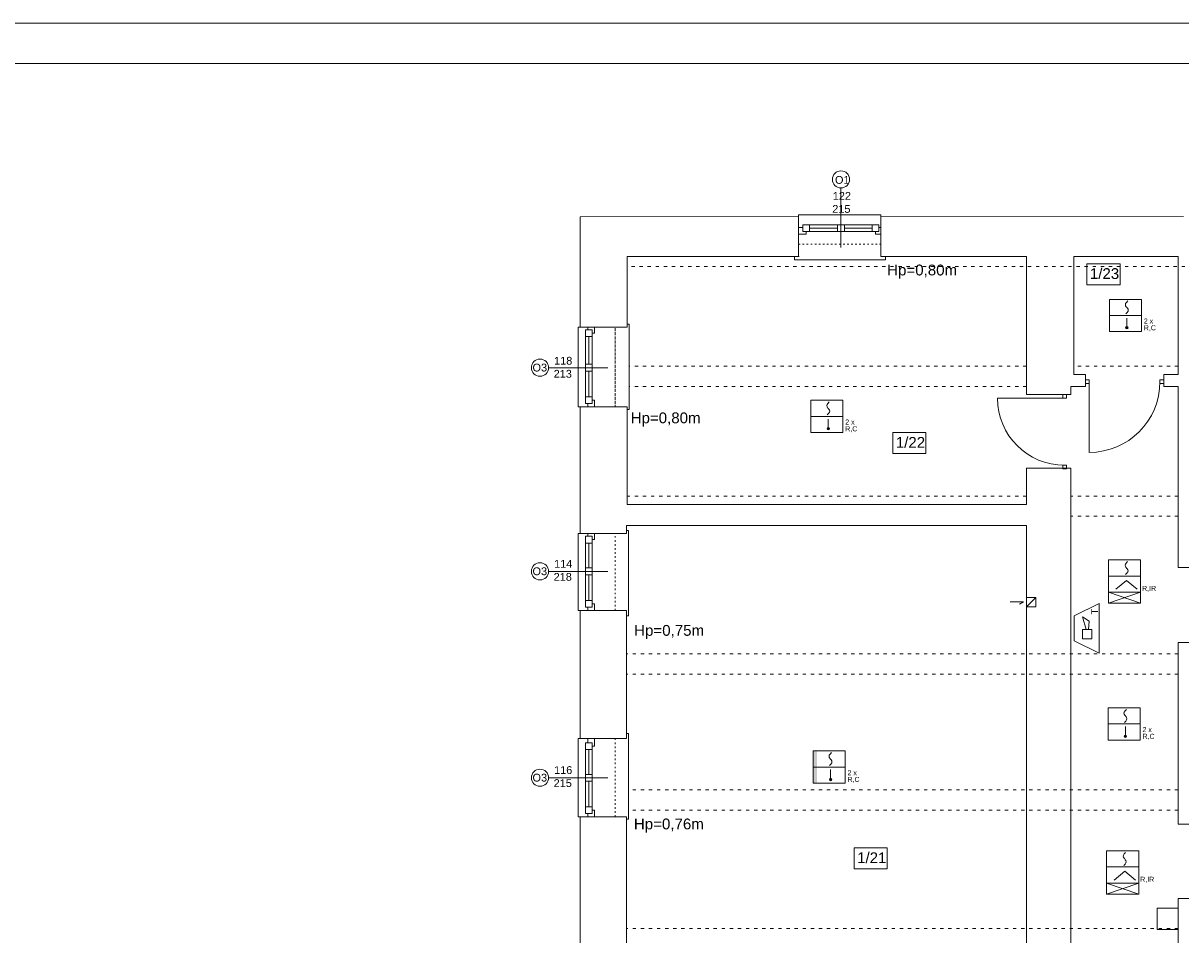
# Model space of a CAD drawing. Header units: centimetres. Extents: x 74437 to 92332, y -37016 to -3432.
# Tile 37 of 68: x 79824 to 81541, y -21193 to -19842. Entities that reach past the tile are written whole.
import ezdxf

# ---------------------------------------------------------------- set-up
doc = ezdxf.new("R2010")
doc.units = ezdxf.units.CM
doc.header["$LTSCALE"] = 0.02
doc.linetypes.add('ACAD_ISO03W100', pattern=[30, 12, -18])
doc.layers.get('0').update_dxf_attribs({"color": 8, "lineweight": 13})
for name, color, linetype, lineweight in [('_pk_tabelka', 7, 'Continuous', 15), ('Linia SSP', 7, 'Continuous', 35), ('LINIE PRZEKROJOWE', 8, 'Continuous', 13), ('OPISY', 8, 'Continuous', 13), ('stolarka', 8, 'Continuous', 13), ('WIDOK', 8, 'Continuous', 13)]:
    doc.layers.add(name, color=color, linetype=linetype, lineweight=lineweight)
doc.styles.get("Standard").update_dxf_attribs({"font": 'arial.ttf', "height": 12})

# ---------------------------------------------------------------- blocks, each defined once
blk = doc.blocks.new('*U3')
at = {"layer": 'stolarka', "transparency": 33554684}
blk.add_lwpolyline([(5, 0), (5, 95)], dxfattribs=at)
for points in [[(0, 2.5), (0, -2.5), (5, -2.5), (5, 2.5)], [(100, -2.5), (105, -2.5), (105, 2.5), (100, 2.5)]]:
    blk.add_lwpolyline(points, close=True, dxfattribs=at)
blk.add_arc((5, 0), 95, 0, 90, dxfattribs=at)

msp = doc.modelspace()

# ---------------------------------------------------------------- hatches: boundary and pattern name
at = {"layer": 'Linia SSP', "lineweight": 5}
for points in [[(81462.6, -20293.5, 1), (81459.1, -20293.5, 1)], [(81019.7, -20443.2, 1), (81016.3, -20443.2, 1)], [(81460.5, -20899.2, 1), (81457, -20899.2, 1)], [(81023.1, -20963.2, 1), (81019.6, -20963.2, 1)]]:
    msp.add_hatch(color=256, dxfattribs=at).paths.add_polyline_path(points)
h = msp.add_hatch(color=256, dxfattribs=at)
h.set_gradient(color1=(255, 255, 255), one_color=1, tint=1, name='INVSPHERICAL')
h.paths.add_polyline_path([(81001.1, -20944.8), (81001.1, -20920.9), (80995.5, -20920.9), (80995.5, -20944.8)])
h.paths.add_polyline_path([(81001.1, -20968.7), (81001.1, -20944.8), (80995.5, -20944.8), (80995.5, -20968.7)])

# ---------------------------------------------------------------- linework, layer by layer
for points in [[(80974, -20128.8), (80974, -20125.8), (81096, -20125.8), (81096, -20128.8)], [(80975, -20187.6), (80967.9, -20187.6), (80967.9, -20192.6), (81098, -20192.6), (81103, -20192.6), (81103, -20187.6)], [(80720, -20414.6), (80722.9, -20414.6), (80722.9, -20288), (80722.9, -20287.9), (80720, -20287.9)], [(80650, -20410.6), (80647, -20410.6), (80647, -20292.6), (80650, -20292.6)], [(80650, -20410.6), (80647, -20410.6)], [(80650, -20712.6), (80647, -20712.6), (80647, -20598.6), (80650, -20598.6)], [(80719, -20720.6), (80721.9, -20720.6), (80721.9, -20594), (80721.9, -20593.9), (80719, -20593.9)], [(81287.7, -20699.9), (81307.6, -20699.9), (81301.7, -20703.3)], [(80650, -21018.6), (80647, -21018.6), (80647, -20902.6), (80650, -20902.6)], [(80719, -21021.9), (80721.9, -21021.9), (80721.9, -20895.3), (80721.9, -20895.2), (80719, -20895.2)]]:
    msp.add_lwpolyline(points)
msp.add_lwpolyline([(81505.8, -21153.8), (81536.9, -21153.8), (81536.9, -21185.7), (81505.8, -21185.7)], close=True)
at = {"layer": '_pk_tabelka', "color": 7, "ltscale": 3}
for p, q in [((82865.7, -19841.8), (74455.7, -19841.8)), ((82805.7, -19901.8), (74705.7, -19901.8))]:
    msp.add_line(p, q, dxfattribs=at)
at = {"layer": 'Linia SSP', "linetype": 'Continuous', "lineweight": 5}
for p, q in [((81458.6, -20259.2), (81459, -20257.6)), ((81459, -20257.6), (81460.2, -20255.8)), ((81460.2, -20255.8), (81462.1, -20253.6)), ((81459, -20260.8), (81458.6, -20259.2)), ((81459.9, -20262.2), (81459, -20260.8)), ((81461.4, -20270.8), (81459.5, -20273)), ((81460.2, -20262.6), (81459.9, -20262.2)), ((81460.8, -20263.3), (81460.2, -20262.6)), ((81460.8, -20263.3), (81461.4, -20264)), ((81461.4, -20264), (81461.7, -20264.5)), ((81462.6, -20269), (81461.4, -20270.8)), ((81461.7, -20264.5), (81462.6, -20265.8)), ((81462.6, -20265.8), (81463, -20267.4)), ((81463, -20267.4), (81462.6, -20269)), ((81015.8, -20408.9), (81016.2, -20407.3)), ((81016.2, -20410.5), (81015.8, -20408.9)), ((81016.2, -20407.3), (81017.4, -20405.6)), ((81017.1, -20411.9), (81016.2, -20410.5)), ((81017.4, -20412.3), (81017.1, -20411.9)), ((81017.4, -20405.6), (81019.3, -20403.4)), ((81018, -20413), (81017.4, -20412.3)), ((81018.6, -20420.5), (81016.6, -20422.7)), ((81018, -20413), (81018.6, -20413.7)), ((81018.6, -20413.7), (81018.9, -20414.2)), ((81019.8, -20418.7), (81018.6, -20420.5)), ((81018.9, -20414.2), (81019.8, -20415.5)), ((81019.8, -20415.5), (81020.2, -20417.1)), ((81020.2, -20417.1), (81019.8, -20418.7)), ((81458.2, -20645.6), (81458.6, -20644)), ((81458.6, -20647.2), (81458.2, -20645.6)), ((81458.6, -20644), (81459.8, -20642.2)), ((81459.5, -20648.5), (81458.6, -20647.2)), ((81459.8, -20649), (81459.5, -20648.5)), ((81459.8, -20642.2), (81461.7, -20640)), ((81460.4, -20649.7), (81459.8, -20649)), ((81460.4, -20649.7), (81461, -20650.3)), ((81461, -20650.3), (81461.3, -20650.8)), ((81461.3, -20650.8), (81462.2, -20652.1)), ((81462.2, -20652.1), (81462.6, -20653.7)), ((81461, -20657.1), (81459, -20659.3)), ((81462.2, -20655.3), (81461, -20657.1)), ((81462.6, -20653.7), (81462.2, -20655.3)), ((81456.6, -20864.9), (81457, -20863.3)), ((81457, -20866.5), (81456.6, -20864.9)), ((81457, -20863.3), (81458.1, -20861.5)), ((81457.8, -20867.9), (81457, -20866.5)), ((81458.1, -20868.3), (81457.8, -20867.9)), ((81458.1, -20861.5), (81460.1, -20859.3)), ((81458.7, -20869), (81458.1, -20868.3)), ((81458.7, -20869), (81459.4, -20869.7)), ((81459.4, -20869.7), (81459.7, -20870.2)), ((81460.5, -20874.7), (81459.4, -20876.5)), ((81459.7, -20870.2), (81460.5, -20871.5)), ((81460.5, -20871.5), (81460.9, -20873.1)), ((81460.9, -20873.1), (81460.5, -20874.7)), ((81459.4, -20876.5), (81457.4, -20878.7)), ((81019.2, -20928.9), (81019.6, -20927.3)), ((81019.6, -20927.3), (81020.7, -20925.5)), ((81020.7, -20925.5), (81022.7, -20923.3)), ((81019.6, -20930.5), (81019.2, -20928.9)), ((81020.4, -20931.8), (81019.6, -20930.5)), ((81022, -20940.4), (81020, -20942.6)), ((81020.7, -20932.3), (81020.4, -20931.8)), ((81021.4, -20933), (81020.7, -20932.3)), ((81021.4, -20933), (81022, -20933.7)), ((81022, -20933.7), (81022.3, -20934.1)), ((81023.2, -20938.6), (81022, -20940.4)), ((81022.3, -20934.1), (81023.2, -20935.5)), ((81023.2, -20935.5), (81023.5, -20937.1)), ((81023.5, -20937.1), (81023.2, -20938.6)), ((81455.4, -21076.9), (81455.8, -21075.3)), ((81455.8, -21078.5), (81455.4, -21076.9)), ((81455.8, -21075.3), (81457, -21073.5)), ((81456.7, -21079.8), (81455.8, -21078.5)), ((81457, -21080.3), (81456.7, -21079.8)), ((81457, -21073.5), (81459, -21071.3)), ((81457.6, -21081), (81457, -21080.3)), ((81457.6, -21081), (81458.2, -21081.7)), ((81458.2, -21081.7), (81458.5, -21082.1)), ((81458.5, -21082.1), (81459.4, -21083.5)), ((81458.2, -21088.5), (81456.3, -21090.7)), ((81459.4, -21086.7), (81458.2, -21088.5)), ((81459.4, -21083.5), (81459.8, -21085.1)), ((81459.8, -21085.1), (81459.4, -21086.7))]:
    msp.add_line(p, q, dxfattribs=at)
at = {"layer": 'Linia SSP', "lineweight": 5}
for p, q in [((81434.9, -20275.1), (81482.7, -20275.1)), ((81460.8, -20279), (81460.8, -20293.5)), ((80992.1, -20424.9), (81039.9, -20424.9)), ((81018, -20428.7), (81018, -20443.2)), ((81433.5, -20661.6), (81481.3, -20661.6)), ((81460.4, -20667.9), (81444.5, -20681)), ((81476.2, -20681), (81460.4, -20667.9)), ((81433.5, -20701.7), (81481.3, -20685.4)), ((81433.5, -20685.4), (81481.3, -20701.7)), ((81419.6, -20702.3), (81382.9, -20720.7)), ((81419.6, -20702.3), (81419.6, -20775.7)), ((81382.9, -20757.4), (81382.9, -20720.7)), ((81395.2, -20722.1), (81405.1, -20728.6)), ((81400.3, -20741), (81395.2, -20722.1)), ((81405.1, -20728.6), (81403.8, -20741)), ((81395.2, -20754.7), (81395.2, -20741)), ((81395.2, -20741), (81409, -20741)), ((81409, -20754.7), (81395.2, -20754.7)), ((81409, -20741), (81409, -20754.7)), ((81419.6, -20775.7), (81382.9, -20757.4)), ((81432.9, -20880.8), (81480.6, -20880.8)), ((81458.8, -20884.7), (81458.8, -20899.2)), ((80995.5, -20944.8), (81043.2, -20944.8)), ((81021.4, -20948.6), (81021.4, -20963.2)), ((81430.8, -21092.9), (81478.5, -21092.9)), ((81457.6, -21099.2), (81441.8, -21112.3)), ((81473.5, -21112.3), (81457.6, -21099.2)), ((81430.8, -21133.1), (81478.5, -21116.8)), ((81430.8, -21116.8), (81478.5, -21133.1))]:
    msp.add_line(p, q, dxfattribs=at)
for points in [[(81434.9, -20251.3), (81482.7, -20251.3), (81482.7, -20299), (81434.9, -20299)], [(80992.1, -20401), (81039.9, -20401), (81039.9, -20448.7), (80992.1, -20448.7)], [(81433.5, -20637.7), (81481.3, -20637.7), (81481.3, -20685.4), (81433.5, -20685.4)], [(81433.5, -20701.7), (81433.5, -20685.4), (81481.3, -20685.4), (81481.3, -20701.7)], [(81432.9, -20857), (81480.6, -20857), (81480.6, -20904.7), (81432.9, -20904.7)], [(80995.5, -20920.9), (81043.2, -20920.9), (81043.2, -20968.7), (80995.5, -20968.7)], [(81430.8, -21069), (81478.5, -21069), (81478.5, -21116.8), (81430.8, -21116.8)], [(81430.8, -21133.1), (81430.8, -21116.8), (81478.5, -21116.8), (81478.5, -21133.1)]]:
    msp.add_lwpolyline(points, close=True, dxfattribs=at)
for centre in [(81460.8, -20293.5), (81018, -20443.2), (81458.8, -20899.2), (81021.4, -20963.2)]:
    msp.add_circle(centre, 1.75, dxfattribs=at)
at = {"layer": 'LINIE PRZEKROJOWE'}
for points in [[(80650, -20170.1), (80650, -20128.8), (80974, -20128.6)], [(80720, -20187.6), (80974, -20187.6), (80974, -20128.8)], [(81096, -20187.6), (81096, -20128.6)], [(81096, -20128.8), (81544.9, -20128.6)], [(80650, -20292.6), (80650, -20148.3)], [(80974, -20187.6), (80720, -20187.6), (80720, -20292.6)], [(81312, -20392.6), (81312, -20187.6), (81096, -20187.6)], [(81537, -20187.6), (81382, -20187.6), (81382, -20362.6)], [(81537, -20362.6), (81537, -20187.6), (81537, -20187.6)], [(81312, -20392.6), (81312, -20190.8)], [(80720, -20292.6), (80650, -20292.6)], [(81399.5, -20362.6), (81382, -20362.6)], [(81399.5, -20380.6), (81399.5, -20362.6)], [(81536.9, -20649.1), (81536.9, -20380.6), (81515.5, -20380.6), (81515.5, -20362.6)], [(81515.5, -20380.6), (81515.5, -20362.6), (81537, -20362.6)], [(81377.9, -20380.6), (81377.9, -20392.6), (81312, -20392.6)], [(81399.5, -20380.6), (81377.9, -20380.6)], [(80650, -20598.6), (80650, -20410.6)], [(80720, -20555.6), (80720, -20410.6), (80650, -20410.6)], [(80720, -20410.6), (80720, -20555.6), (81312, -20555.6)], [(81377.9, -20501.6), (81312, -20501.6)], [(81312, -20555.6), (81312, -20501.6)], [(81377.9, -20501.6), (81377.9, -21381.1)], [(80719, -20598.6), (80650, -20598.6)], [(80719, -20586.6), (80719, -20586.6), (81312, -20586.6)], [(80719, -20586.6), (80719, -20598.6)], [(81312, -21387.6), (81312, -20586.6)], [(81536.9, -20649.1), (81562, -20649.1)], [(81312, -20693.3), (81326, -20693.3), (81326, -20707.3), (81312, -20707.3)], [(81326, -20693.3), (81312, -20707.3)], [(80650, -20902.6), (80650, -20712.6)], [(80719, -20902.6), (80719, -20712.6), (80650, -20712.6)], [(80719, -20885.1), (80719, -20712.6)], [(81536.9, -21029.6), (81536.9, -20760.1), (81562, -20760.1)], [(80719, -20902.6), (80650, -20902.6)], [(80650, -21205.6), (80650, -21018.6)], [(80719, -21205.6), (80719, -21018.6), (80650, -21018.6)], [(80719, -21188.1), (80719, -21018.6)], [(81565, -21029.6), (81536.9, -21029.6)], [(81536.9, -21228.6), (81536.9, -21139.6)], [(81565, -21139.6), (81536.9, -21139.6)]]:
    msp.add_lwpolyline(points, dxfattribs=at)
at = {"layer": 'OPISY'}
for points in [[(81036.9, -20086.2), (81036.9, -20174.3)], [(80603.2, -20352.6), (80691.3, -20352.6)], [(80603.2, -20654.6), (80691.3, -20654.6)], [(80603.2, -20960.6), (80691.3, -20960.6)]]:
    msp.add_lwpolyline(points, dxfattribs=at)
for points in [[(81401.5, -20198.4), (81450.7, -20198.4), (81450.7, -20229.7), (81401.5, -20229.7)], [(81113.7, -20448.6), (81162.9, -20448.6), (81162.9, -20479.9), (81113.7, -20479.9)], [(81056.3, -21064.5), (81105.5, -21064.5), (81105.5, -21095.7), (81056.3, -21095.7)]]:
    msp.add_lwpolyline(points, close=True, dxfattribs=at)
for centre in [(81036.9, -20073.5), (80590.5, -20352.6), (80590.5, -20654.6), (80590.5, -20960.6)]:
    msp.add_circle(centre, 12.7, dxfattribs=at)
at = {"layer": 'stolarka'}
for points in [[(80980.2, -20144.6), (80974, -20144.6), (80974, -20154.6), (80985.2, -20154.6), (80985.2, -20150.9)], [(81093.2, -20140.9), (80990.2, -20140.9)], [(81031.9, -20145.9), (80990.2, -20145.9)], [(81093.2, -20150.9), (80990.2, -20150.9)], [(81083.2, -20145.9), (81041.9, -20145.9)], [(81088.2, -20150.9), (81088.2, -20154.6), (81096, -20154.6)], [(81096, -20144.6), (81093.2, -20144.6)], [(80658, -20401.6), (80658, -20297.6)], [(80661.6, -20296.6), (80661.6, -20292.6)], [(80663, -20347.6), (80663, -20306.6)], [(80671.6, -20292.6), (80671.6, -20301.6), (80668, -20301.6)], [(80668, -20401.6), (80668, -20297.6)], [(80663, -20395.6), (80663, -20357.6)], [(80668, -20400.6), (80671.6, -20400.6), (80671.6, -20410.6), (80661.6, -20410.6), (80661.6, -20405.6)], [(80661.6, -20602.6), (80661.6, -20598.6)], [(80671.6, -20598.6), (80671.6, -20607.6), (80668, -20607.6)], [(80658, -20707.6), (80658, -20603.6)], [(80663, -20649.6), (80663, -20612.6)], [(80668, -20707.6), (80668, -20603.6)], [(80663, -20697.6), (80663, -20659.6)], [(80668, -20702.6), (80671.6, -20702.6), (80671.6, -20712.6), (80661.6, -20712.6), (80661.6, -20707.6)], [(80658, -21013.6), (80658, -20909.6)], [(80661.6, -20908.6), (80661.6, -20902.6)], [(80671.6, -20902.6), (80671.6, -20913.6), (80668, -20913.6)], [(80668, -21013.6), (80668, -20909.6)], [(80663, -20955.6), (80663, -20918.6)], [(80663, -21003.6), (80663, -20965.6)], [(80668, -21008.6), (80671.6, -21008.6), (80671.6, -21018.6), (80661.6, -21018.6), (80661.6, -21013.6)]]:
    msp.add_lwpolyline(points, dxfattribs=at)
for points in [[(80990.2, -20140.9), (80980.2, -20140.9), (80980.2, -20150.9), (80990.2, -20150.9)], [(81041.9, -20140.9), (81031.9, -20140.9), (81031.9, -20150.9), (81041.9, -20150.9)], [(81093.2, -20140.9), (81083.2, -20140.9), (81083.2, -20150.9), (81093.2, -20150.9)], [(80658, -20306.6), (80658, -20296.6), (80668, -20296.6), (80668, -20306.6)], [(80658, -20357.6), (80658, -20347.6), (80668, -20347.6), (80668, -20357.6)], [(80658, -20405.6), (80658, -20395.6), (80668, -20395.6), (80668, -20405.6)], [(80658, -20612.6), (80658, -20602.6), (80668, -20602.6), (80668, -20612.6)], [(80658, -20659.6), (80658, -20649.6), (80668, -20649.6), (80668, -20659.6)], [(80658, -20707.6), (80658, -20697.6), (80668, -20697.6), (80668, -20707.6)], [(80658, -20918.6), (80658, -20908.6), (80668, -20908.6), (80668, -20918.6)], [(80658, -20965.6), (80658, -20955.6), (80668, -20955.6), (80668, -20965.6)], [(80658, -21013.6), (80658, -21003.6), (80668, -21003.6), (80668, -21013.6)]]:
    msp.add_lwpolyline(points, close=True, dxfattribs=at)
at = {"layer": 'WIDOK', "linetype": 'ACAD_ISO03W100', "ltscale": 10}
for points in [[(80974, -20169.6), (81096, -20169.6)], [(80702, -20410.6), (80702, -20292.6)], [(80702, -20406.6), (80702, -20292.6)], [(80702, -20712.6), (80702, -20598.6)], [(80702, -21018.6), (80702, -20902.6)]]:
    msp.add_lwpolyline(points, dxfattribs=at)
at = {"layer": 'WIDOK', "linetype": 'ACAD_ISO03W100', "ltscale": 20}
for points in [[(81991, -20202.7), (80720, -20202.7)], [(81312, -20350.6), (80722.9, -20350.6)], [(81537, -20350.6), (81382, -20350.6)], [(81312, -20380.6), (80722.9, -20380.6)], [(81312, -20543.3), (80720, -20543.3)], [(81536.9, -20542.9), (81378.9, -20542.9)], [(81536.9, -20572.9), (81378.9, -20572.9)], [(81536.9, -20777), (80719, -20777)], [(81536.9, -20807), (80719, -20807)], [(81536.9, -20978.7), (80721.9, -20978.7)], [(81536.9, -21008.7), (80721.9, -21008.7)], [(81536.9, -21184.2), (80719, -21184.2)]]:
    msp.add_lwpolyline(points, dxfattribs=at)

# ---------------------------------------------------------------- block references
at = {"layer": 'stolarka', "transparency": 33554684}
for p, xscale, yscale, zscale, rotation in [((81399.5, -20373.3), -1.104761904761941, 1.104761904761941, 1.104761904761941, 180), ((81368.5, -20392.6), -1.047619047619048, 1.047619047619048, 1.047619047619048, 90.00000000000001)]:
    msp.add_blockref('*U3', p, dxfattribs=dict(at, xscale=xscale, yscale=yscale, zscale=zscale, rotation=rotation))

# ---------------------------------------------------------------- texts
at = {"layer": 'Linia SSP', "lineweight": 5}
for s, p in [('2 x', (81486, -20287.2)), ('R,C', (81486, -20297.2)), ('2 x', (81043.2, -20436.9)), ('R,C', (81043.2, -20446.9)), ('R,IR', (81483.4, -20683.6)), ('2 x', (81484, -20892.9)), ('R,C', (81484, -20902.9)), ('2 x', (81046.6, -20956.9)), ('R,C', (81046.6, -20966.8)), ('R,IR', (81480.6, -21114.9))]:
    msp.add_text(s, height=7.46, dxfattribs=at).set_placement(p)
msp.add_text('T', height=10, rotation=450, dxfattribs=at).set_placement((81418.1, -20718.5))
at = {"layer": 'OPISY', "ltscale": 0.15}
for s, p in [('Hp=0,80m', (81105.4, -20215.8)), ('Hp=0,80m', (80725, -20435)), ('Hp=0,75m', (80730.2, -20750.1)), ('Hp=0,76m', (80729.8, -21037.1))]:
    msp.add_text(s, height=16, dxfattribs=at).set_placement(p)
at = {"layer": 'OPISY'}
for s, insert, char_height, width, attachment_point in [('\\pi-2.4943;O1', (81030.5, -20068.4), 11.574, 12.831, 1), ('{\\fArial|b0|i0|c238|p34;1/23}', (81406, -20205.1), 16, 260.963, 1), ('\\pi-3.6114;O3', (80583.1, -20358.4), 11.574, 12.831, 7), ('{\\fArial|b0|i0|c238|p34;1/22}', (81118.2, -20455.4), 16, 260.963, 1), ('\\pi-3.6114;O3', (80583.1, -20660.4), 11.574, 12.831, 7), ('\\pi-3.6114;O3', (80583.1, -20966.4), 11.574, 12.831, 7), ('{\\fArial|b0|i0|c238|p34;1/21}', (81060.8, -21071.2), 16, 260.963, 1)]:
    msp.add_mtext(s, dxfattribs=dict(at, insert=insert, char_height=char_height, width=width, attachment_point=attachment_point))
at = {"layer": 'stolarka', "char_height": 11.574, "width": 12.831}
for s, insert, attachment_point in [('\\pi-5.7667;122\\P\\pi-6.5128;215', (81030.5, -20092.1), 1), ('\\pi-5.8378;118\\P\\pi-6.4694;213', (80617.3, -20367.6), 7), ('\\pi-5.8023;114\\P\\pi-6.4812;218', (80617.3, -20668.7), 7), ('\\pi-5.822;116\\P\\pi-6.5128;215', (80617.3, -20974.5), 7)]:
    msp.add_mtext(s, dxfattribs=dict(at, insert=insert, attachment_point=attachment_point))

doc.saveas('drawing.dxf')
